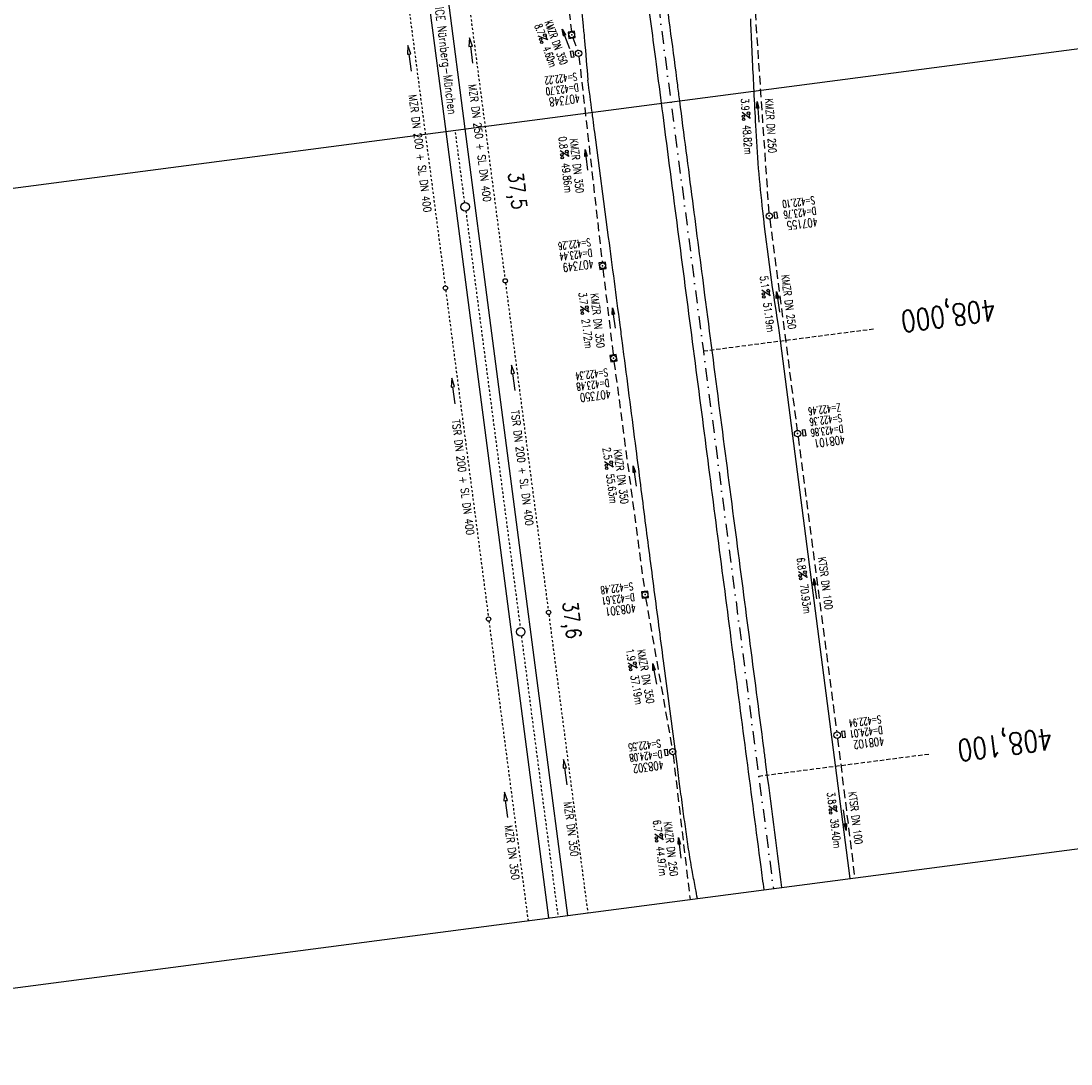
# Model space of a CAD drawing. Extents: x 446008 to 446745, y 447032 to 448234.
# Tile 2 of 24: x 446293 to 446538, y 447032 to 447275. Entities that reach past the tile are written whole.
import ezdxf
from ezdxf.enums import TextEntityAlignment as Align

# ---------------------------------------------------------------- set-up
doc = ezdxf.new("R2010")
doc.units = 0
doc.header["$LTSCALE"] = 2
doc.header["$MEASUREMENT"] = 0
for name, pattern in [('ACAD_ISO03W100', [0.5, 0.25, -0.25]), ('ACAD_ISO10W100W', [0.5, 0.25, -0.25]), ('AUSGEZOGEN', [0]), ('GESTRICH-X2', [1.5, 1, -0.5]), ('GESTRICHELT', [0.75, 0.5, -0.25]), ('STRICHPT-X3', [3, 1.5, -0.75, 0, -0.75])]:
    doc.linetypes.add(name, pattern=pattern)
doc.layers.get('0').update_dxf_attribs({"linetype": 'AUSGEZOGEN'})
for name, color, linetype in [('ACHSE', 250, 'STRICHPT-X3'), ('Bahnachse', 7, 'CONTINUOUS'), ('FBR', 8, 'CONTINUOUS'), ('Gleisachse', 7, 'CONTINUOUS'), ('HEKTOM', 250, 'GESTRICHELT'), ('KANAL', 7, 'GESTRICH-X2'), ('PFEIL', 7, 'CONTINUOUS'), ('Planeinteilung', 6, 'CONTINUOUS'), ('RAHMEN', 250, 'AUSGEZOGEN'), ('SCHACHTNR', 6, 'CONTINUOUS'), ('SCHRIFT', 7, 'AUSGEZOGEN'), ('SCHSYMBOL', 7, 'AUSGEZOGEN'), ('TEXTO', 4, 'CONTINUOUS'), ('TEXTU', 4, 'CONTINUOUS'), ('Tiefenentwässerung', 15, 'CONTINUOUS')]:
    doc.layers.add(name, color=color, linetype=linetype)
doc.styles.add('ROMANS', font='romans.shx', dxfattribs={"width": 0.8})

# ---------------------------------------------------------------- blocks, each defined once
blk = doc.blocks.new('20')
blk.add_lwpolyline([(-0.75, -0.75), (0.75, -0.75), (0.75, 0.75), (-0.75, 0.75)], close=True)
blk.add_circle((0, 0), 0.676)
blk.add_point((0, 0))
blk = doc.blocks.new('GST')
at = {"color": 0}
blk.add_circle((0, 0), 0.75, dxfattribs=at)
blk.add_point((0, 0), dxfattribs=at)
blk = doc.blocks.new('17')
blk.add_lwpolyline([(-0.76, -1.22), (0.75, -1.22), (0.75, -1.8), (-0.76, -1.8)], close=True)
blk.add_blockref('GST', (0, 0))
blk = doc.blocks.new('PROM')
blk.add_line((1.57, 1.82), (0.02, 0.02))
for centre, radius in [((0.32, 1.51), 0.317), ((0.94, 0.29), 0.283), ((1.64, 0.29), 0.283)]:
    blk.add_circle(centre, radius)
blk.add_arc((0.99, 2.68), 1.03, 239.1414, 303.3549)
blk = doc.blocks.new('PFEIL2')
at = {"color": 0}
for p, q in [((0.88, 0), (-2.4, -0.01)), ((0.88, -0.27), (0.88, 0.28)), ((0.88, 0.28), (2.43, 0.01)), ((0.91, 0.27), (0.88, 0.26)), ((0.97, 0.26), (0.88, 0.25)), ((1.02, 0.25), (0.88, 0.23)), ((1.07, 0.24), (0.88, 0.21)), ((1.13, 0.23), (0.88, 0.19)), ((1.18, 0.22), (0.88, 0.17)), ((1.24, 0.21), (0.88, 0.15)), ((1.29, 0.21), (0.88, 0.14)), ((1.34, 0.2), (0.88, 0.12)), ((1.4, 0.19), (0.88, 0.1)), ((1.45, 0.18), (0.88, 0.08)), ((1.51, 0.17), (0.88, 0.06)), ((1.56, 0.16), (0.88, 0.04)), ((1.61, 0.15), (0.88, 0.02)), ((1.67, 0.14), (0.88, 0.01)), ((1.72, 0.13), (0.88, -0.01)), ((1.78, 0.12), (0.88, -0.03)), ((1.83, 0.11), (0.88, -0.05)), ((1.88, 0.1), (0.88, -0.07)), ((1.94, 0.09), (0.88, -0.09)), ((2.05, 0.08), (0.88, -0.12)), ((1.99, 0.08), (0.88, -0.11)), ((2.1, 0.07), (0.88, -0.14)), ((2.15, 0.06), (0.88, -0.16)), ((2.21, 0.05), (0.88, -0.18)), ((2.26, 0.04), (0.88, -0.2)), ((2.32, 0.03), (0.88, -0.22)), ((2.37, 0.02), (0.88, -0.23)), ((2.42, 0.01), (0.88, -0.25)), ((2.43, 0.01), (0.88, -0.27))]:
    blk.add_line(p, q, dxfattribs=at)
blk = doc.blocks.new('13')
blk.add_lwpolyline([(0.76, 1.22), (-0.75, 1.22), (-0.75, 1.8), (0.76, 1.8)], close=True)
at = {"rotation": 180}
blk.add_blockref('GST', (0, 0), dxfattribs=at)
blk = doc.blocks.new('1135594')
blk.add_line((1135, 0), (1135, 594))
at = {"layer": 'RAHMEN'}
blk.add_line((950, 5), (950, 589), dxfattribs=at)

msp = doc.modelspace()

# ---------------------------------------------------------------- linework, layer by layer
at = {"layer": 'ACHSE', "flags": 128}
msp.add_lwpolyline([(446322.02, 448198.17), (446329.58, 448140.12), (446334.86, 448099.55), (446342.49, 448040.96), (446358.62, 447917), (446377.98, 447768.26), (446397.35, 447619.51), (446419.94, 447445.98), (446439.3, 447297.23), (446444.65, 447256.12), (446452.2, 447198.07), (446465.11, 447098.9), (446468.53, 447072.67)], dxfattribs=at)
at = {"layer": 'Bahnachse', "linetype": 'ACAD_ISO10W100W', "flags": 128}
msp.add_lwpolyline([(446396.53, 447232.68), (446394.37, 447249.17)], dxfattribs=at)
at = {"layer": 'Bahnachse', "linetype": 'ACAD_ISO10W100W'}
for points in [[(446396.78, 447230.7), (446409.48, 447133.53)], [(446409.74, 447131.54), (446418.28, 447066.1)]]:
    msp.add_lwpolyline(points, dxfattribs=at)
at = {"layer": 'Bahnachse', "linetype": 'Continuous'}
for centre in [(446396.63, 447231.69), (446409.59, 447132.53)]:
    msp.add_circle(centre, 1, dxfattribs=at)
at = {"layer": 'FBR', "flags": 128}
for points in [[(446416.85, 447335.74, -0.000001), (446418.45, 447323.41, -0.000146)], [(446363.33, 447740.45, 0.000002), (446366.28, 447717.76, 0.000326)], [(446412.08, 447372.66, 0.000006), (446414.08, 447357.13, 0.00001)], [(446421.71, 447298.05, -0.000174), (446424.15, 447273.89, -0.003297), (446424.47, 447270.57, -0.001172), (446425.26, 447261.22)]]:
    msp.add_lwpolyline(points, format="xyb", dxfattribs=at)
at = {"layer": 'FBR'}
for points in [[(446405.43, 447573.76, 0.000367), (446408.77, 447547.6, 0.000567), (446410.96, 447530.69, 0.000013), (446413.93, 447508, -0.000323), (446414.05, 447507.08, -0.00024), (446415.6, 447495.09, 0.00035), (446416.66, 447486.85, 0.000314), (446418.14, 447475.45, -0.000003), (446419.62, 447464.05, -0.000002), (446423.43, 447434.8, 0.000002), (446427.23, 447405.54, 0.000108), (446430.45, 447380.75, -0.000082), (446433.68, 447355.96, -0.000307), (446436.79, 447331.97, 0.000333), (446439.89, 447307.98, 0.000089), (446443.01, 447284.02, -0.000071), (446446.13, 447260.06, -0.000002), (446446.61, 447256.38, -0.000021)], [(446401.23, 447573.28, 0.00006), (446405.02, 447543.9, 0.000126), (446406.81, 447530.05), (446413.11, 447481.37, -0.000433), (446413.98, 447474.63, 0.000461), (446414.84, 447467.9, 0.000507), (446416.79, 447452.83, -0.000334), (446419.77, 447429.97, -0.000138), (446423.61, 447400.25, 0.000201), (446426.25, 447379.84, 0.000105), (446429.41, 447355.52, -0.000099), (446432.57, 447331.2, -0.000074), (446435.66, 447307.38, 0.000173), (446438.75, 447283.56, 0.000044), (446441, 447266.22, 0.000008), (446442.36, 447255.82, 0.000037)], [(446463.18, 447275.54, 0.006769), (446463.28, 447272.62, 0.000573), (446463.95, 447258.64, 0.015763)], [(446426.25, 447253.72, 0.000019), (446425.26, 447261.22)], [(446463.95, 447258.64, 0.000328), (446464.35, 447250.65, 0.015763), (446466, 447230.66, 0.011025), (446469.89, 447202.25)], [(446442.36, 447255.82, 0.000016), (446445.12, 447234.6, 0.000037), (446448.54, 447208.36, -0.000024), (446451.96, 447182.12, -0.000162), (446455.29, 447156.44, 0.000113), (446458.63, 447130.77, 0.000251), (446458.95, 447128.32, -0.000012), (446465.58, 447077.76, -0.000156), (446466.29, 447072.37, -0.00017)], [(446446.61, 447256.38, -0.000015), (446449.64, 447233.06, -0.000021), (446452.5, 447211.09, -0.000156), (446455.98, 447184.21, 0.000149), (446459.47, 447157.33, 0.000208), (446462.85, 447131.4, -0.000137), (446466.23, 447105.47, -0.000079), (446466.64, 447102.26, 0.000003), (446470.45, 447072.92, 0.000193)], [(446439.68, 447150.52, -0.000431), (446438.66, 447158.43, 0.000203), (446436.52, 447175.2, 0.00008), (446433.68, 447197.23, 0.000651), (446433.33, 447199.93, 0.000033), (446432.79, 447204.09, 0.000007), (446430.1, 447224.53), (446426.86, 447249.12, 0.00007), (446426.46, 447252.12, 0.000004), (446426.25, 447253.72, 0.000004)], [(446450.81, 447070.35, 0.002568), (446450.37, 447072.69, -0.004418), (446449.68, 447076.39, -0.00463), (446448.86, 447081.25, -0.00484), (446448.17, 447085.91, -0.000723), (446447.51, 447090.72, -0.001281), (446447.14, 447093.44, -0.000063), (446446.5, 447098.36, 0.000114), (446446.14, 447101.11), (446442.91, 447125.78, -0.000131), (446441.83, 447134.04, -0.000066), (446439.68, 447150.52)]]:
    msp.add_lwpolyline(points, format="xyb", dxfattribs=at)
msp.add_lwpolyline([(446469.89, 447202.25), (446486.38, 447075)], dxfattribs=at)
at = {"layer": 'Gleisachse', "linetype": 'Continuous'}
for p, q in [((446376.56, 447368.35), (446392.11, 447249.25)), ((446381.04, 447368.84), (446396.58, 447249.84)), ((446392.11, 447249.25), (446416.07, 447065.81)), ((446396.58, 447249.84), (446420.53, 447066.39))]:
    msp.add_line(p, q, dxfattribs=at)
at = {"layer": 'HEKTOM'}
for p, q in [((446452.22, 447198.06), (446491.91, 447203.22)), ((446465.1, 447098.9), (446504.79, 447104.06))]:
    msp.add_line(p, q, dxfattribs=at)
at = {"layer": 'KANAL'}
for p, q in [((446416.09, 447322), (446421.41, 447272.53)), ((446421.75, 447271.09), (446422.84, 447268.19)), ((446467.69, 447228.78), (446474.09, 447179.53)), ((446428.78, 447217.19), (446431.16, 447197.12)), ((446431.34, 447195.62), (446438.5, 447141.97)), ((446474.28, 447178.03), (446483.31, 447109.19)), ((446438.72, 447140.5), (446444.91, 447105.34)), ((446483.5, 447107.69), (446487.5, 447075.15)), ((446445.13, 447103.84), (446449.1, 447070.13))]:
    msp.add_line(p, q, dxfattribs=at)
at = {"layer": 'KANAL', "flags": 128}
for points in [[(446467.53, 447230.29), (446464.32, 447277.49)], [(446423.17, 447266.74), (446428.6, 447218.68)]]:
    msp.add_lwpolyline(points, dxfattribs=at)
at = {"layer": 'Tiefenentwässerung', "linetype": 'ACAD_ISO03W100'}
for p, q in [((446406.04, 447213.92), (446416.01, 447137.57)), ((446392.09, 447212.23), (446402.05, 447136.02)), ((446416.14, 447136.58), (446425.23, 447067.01)), ((446402.18, 447135.03), (446411.3, 447065.19))]:
    msp.add_line(p, q, dxfattribs=at)
at = {"layer": 'Tiefenentwässerung', "linetype": 'ACAD_ISO03W100', "flags": 128}
for points in [[(446381.97, 447289.72), (446387.34, 447248.63), (446391.96, 447213.22)], [(446395.94, 447291.26), (446401.27, 447250.45), (446405.91, 447214.91)]]:
    msp.add_lwpolyline(points, dxfattribs=at)
at = {"layer": 'Tiefenentwässerung', "linetype": 'Continuous'}
for points in [[(446398.45, 447265.15), (446397.92, 447269.12), (446398.31, 447269.17), (446397.65, 447271.1), (446397.52, 447269.06), (446397.92, 447269.12)], [(446384.1, 447263.32), (446383.57, 447267.29), (446383.97, 447267.34), (446383.3, 447269.27), (446383.17, 447267.24), (446383.57, 447267.29)], [(446408.26, 447188.83), (446407.72, 447192.79), (446408.12, 447192.85), (446407.46, 447194.77), (446407.33, 447192.74), (446407.72, 447192.79)], [(446394.31, 447185.73), (446393.77, 447189.69), (446394.17, 447189.75), (446393.5, 447191.68), (446393.37, 447189.64), (446393.77, 447189.69)], [(446420.42, 447096.85), (446419.88, 447100.82), (446420.28, 447100.87), (446419.61, 447102.8), (446419.48, 447100.76), (446419.88, 447100.82)], [(446406.62, 447089.23), (446406.08, 447093.19), (446406.48, 447093.25), (446405.81, 447095.18), (446405.68, 447093.14), (446406.08, 447093.19)]]:
    msp.add_lwpolyline(points, dxfattribs=at)
for centre in [(446405.98, 447214.41), (446392.03, 447212.72), (446402.11, 447135.52), (446416.08, 447137.07)]:
    msp.add_circle(centre, 0.5, dxfattribs=at)

# ---------------------------------------------------------------- block references
at = {"layer": 'PFEIL'}
for p, rotation in [((446420.11, 447270.83), 110.3011000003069), ((446464.93, 447253.82), 93.88570000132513), ((446424.9, 447242.6), 96.44619999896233), ((446469.61, 447209.49), 97.40929999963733), ((446431.3, 447205.72), 96.73820000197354), ((446436.19, 447168.88), 97.59249999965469), ((446478.26, 447142.6), 97.46939999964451), ((446440.82, 447122.74), 99.98000000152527), ((446485.21, 447088.65), 277.0199999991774), ((446446.67, 447082.15), 96.71669999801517)]:
    msp.add_blockref('PFEIL2', p, dxfattribs=dict(at, rotation=rotation))
at = {"layer": 'Planeinteilung', "linetype": 'Continuous', "rotation": 277.4472801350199}
msp.add_blockref('1135594', (446008.46, 448157.18), dxfattribs=at)
at = {"layer": 'SCHSYMBOL', "rotation": 277.4164000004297}
for name, p in [('20', (446421.49, 447271.8)), ('17', (446423.09, 447267.48)), ('13', (446467.58, 447229.54)), ('20', (446428.69, 447217.93)), ('20', (446431.24, 447196.37)), ('13', (446474.18, 447178.78)), ('20', (446438.59, 447141.23)), ('13', (446483.4, 447108.45)), ('17', (446445.03, 447104.6))]:
    msp.add_blockref(name, p, dxfattribs=at)
at = {"layer": 'TEXTU'}
for p, rotation in [((446413.66, 447271.5), 290.3011000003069), ((446461.19, 447253.72), 273.8857000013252), ((446418.8, 447244.75), 276.4461999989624), ((446465.8, 447212.24), 277.4092999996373), ((446423.49, 447208.42), 276.7382000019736), ((446429.14, 447172.25), 277.5924999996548), ((446474.37, 447146.56), 277.4693999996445), ((446434.67, 447125.27), 279.9800000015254), ((446481.41, 447091.88), 277.0199999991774), ((446440.82, 447085.39), 276.7166999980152)]:
    msp.add_blockref('PROM', p, dxfattribs=dict(at, rotation=rotation))

# ---------------------------------------------------------------- texts
at = {"layer": 'Bahnachse', "linetype": 'Continuous', "style": 'ROMANS', "width": 0.8337}
for s, p in [('37,5', (446406.65, 447239.59)), ('37,6', (446419.37, 447139.46))]:
    msp.add_text(s, height=3.5, rotation=276.3016, dxfattribs=at).set_placement(p)
at = {"layer": 'HEKTOM', "style": 'ROMANS', "width": 0.8}
for s, p in [('408,000', (446520.11, 447210.19)), ('408,100', (446533.32, 447110.13))]:
    msp.add_text(s, height=5, rotation=187.4164, dxfattribs=at).set_placement(p)
at = {"layer": 'SCHACHTNR', "style": 'ROMANS'}
for s, height, width, p in [('S=422.22', 1.8, 0.6, (446422.6, 447262.95)), ('D=423.70', 1.8, 0.6, (446422.94, 447260.45)), ('407348', 2, 0.7, (446423.25, 447257.98)), ('S=422.10', 1.8, 0.6, (446478.09, 447234.13)), ('D=423.76', 1.8, 0.6, (446478.4, 447231.66)), ('407155', 2, 0.7, (446478.71, 447229.16)), ('S=422.26', 1.8, 0.6, (446425.78, 447224.34)), ('D=423.44', 1.8, 0.6, (446426.13, 447221.87)), ('407349', 2, 0.7, (446426.44, 447219.37)), ('S=422.34', 1.8, 0.6, (446429.8, 447194)), ('D=423.48', 1.8, 0.6, (446430.11, 447191.53)), ('407350', 2, 0.7, (446430.45, 447189.03)), ('Z=422.46', 1.8, 0.6, (446484.1, 447185.81)), ('S=422.36', 1.8, 0.6, (446484.41, 447183.34)), ('D=423.86', 1.8, 0.6, (446484.72, 447180.84)), ('408101', 2, 0.7, (446485.07, 447178.38)), ('S=422.48', 1.8, 0.6, (446435.69, 447144.09)), ('D=423.61', 1.8, 0.6, (446436.03, 447141.59)), ('408301', 2, 0.7, (446436.34, 447139.12)), ('S=422.94', 1.8, 0.6, (446493.57, 447113.05)), ('D=424.01', 1.8, 0.6, (446493.88, 447110.58)), ('S=422.55', 1.8, 0.6, (446442.13, 447107.44)), ('408102', 2, 0.7, (446494.23, 447108.08)), ('D=424.08', 1.8, 0.6, (446442.47, 447104.97)), ('408302', 2, 0.7, (446442.78, 447102.5))]:
    msp.add_text(s, height=height, rotation=187.4164, dxfattribs=dict(at, width=width)).set_placement(p)
at = {"layer": 'SCHRIFT', "style": 'ROMANS', "width": 0.8}
msp.add_text('ICE Nürnberg-München', height=2, rotation=277.0864, dxfattribs=at).set_placement((446389.61, 447278.15))
at = {"layer": 'TEXTO', "style": 'ROMANS'}
for s, rotation, width, p in [('KMZR DN 350', 290.3011, 0.6, (446417.02, 447269.69)), ('KMZR DN 250', 273.8857, 0.75, (446467.03, 447250.52)), ('KMZR DN 350', 276.4462, 0.75, (446421.78, 447241.14)), ('KMZR DN 250', 277.4093, 0.75, (446471.21, 447209.4)), ('KMZR DN 350', 276.7382, 0.75, (446426.63, 447205.02)), ('KMZR DN 350', 277.5925, 0.75, (446432.12, 447168.62)), ('KTSR DN 100', 277.4694, 0.75, (446479.78, 447143.75)), ('KMZR DN 350', 279.98, 0.75, (446437.88, 447121.98)), ('KTSR DN 100', 277.02, 0.75, (446486.81, 447089.03)), ('KMZR DN 250', 276.7167, 0.75, (446443.73, 447081.83))]:
    msp.add_text(s, height=1.8, rotation=rotation, dxfattribs=dict(at, width=width)).set_placement(p, align=Align.CENTER)
at = {"layer": 'TEXTU', "style": 'ROMANS'}
for s, rotation, width, p in [('8.7', 290.3011, 0.6, (446412.77, 447273.93)), ('4.60m', 290.3011, 0.6, (446414.71, 447268.68)), ('3.9', 273.8857, 0.75, (446460.96, 447256.92)), ('48.82m', 273.8857, 0.75, (446461.39, 447250.73)), ('0.8', 276.4462, 0.75, (446418.43, 447247.96)), ('49.86m', 276.4462, 0.75, (446419.12, 447241.77)), ('5.1', 277.4093, 0.75, (446465.4, 447215.44)), ('3.7', 276.7382, 0.75, (446423.1, 447211.63)), ('51.19m', 277.4093, 0.75, (446466.18, 447209.25)), ('21.72m', 276.7382, 0.75, (446423.85, 447205.45)), ('2.5', 277.5925, 0.75, (446428.72, 447175.44)), ('55.63m', 277.5925, 0.75, (446429.53, 447169.26)), ('6.8', 277.4694, 0.75, (446473.97, 447149.75)), ('70.93m', 277.4694, 0.75, (446474.75, 447143.59)), ('1.9', 279.98, 0.75, (446434.13, 447128.45)), ('37.19m', 279.98, 0.75, (446435.19, 447122.32)), ('3.8', 277.02, 0.75, (446481.03, 447095.09)), ('39.40m', 277.02, 0.75, (446481.78, 447088.91)), ('6.7', 276.7167, 0.75, (446440.44, 447088.58)), ('44.97m', 276.7167, 0.75, (446441.16, 447082.42))]:
    msp.add_text(s, height=1.8, rotation=rotation, dxfattribs=dict(at, width=width)).set_placement(p)
at = {"layer": 'Tiefenentwässerung', "linetype": 'Continuous', "style": 'ROMANS', "width": 0.8337}
for s, p in [('MZR DN 250 + SL DN 400', (446397.41, 447260.17)), ('MZR DN 200 + SL DN 400', (446383.48, 447257.74)), ('TSR DN 200 + SL DN 400', (446407.33, 447184.12)), ('TSR DN 200 + SL DN 400', (446393.54, 447181.94)), ('MZR DN 350', (446419.65, 447092.81)), ('MZR DN 350', (446405.88, 447087.35))]:
    msp.add_text(s, height=1.8, rotation=277.3, dxfattribs=at).set_placement(p)

doc.saveas('drawing.dxf')
